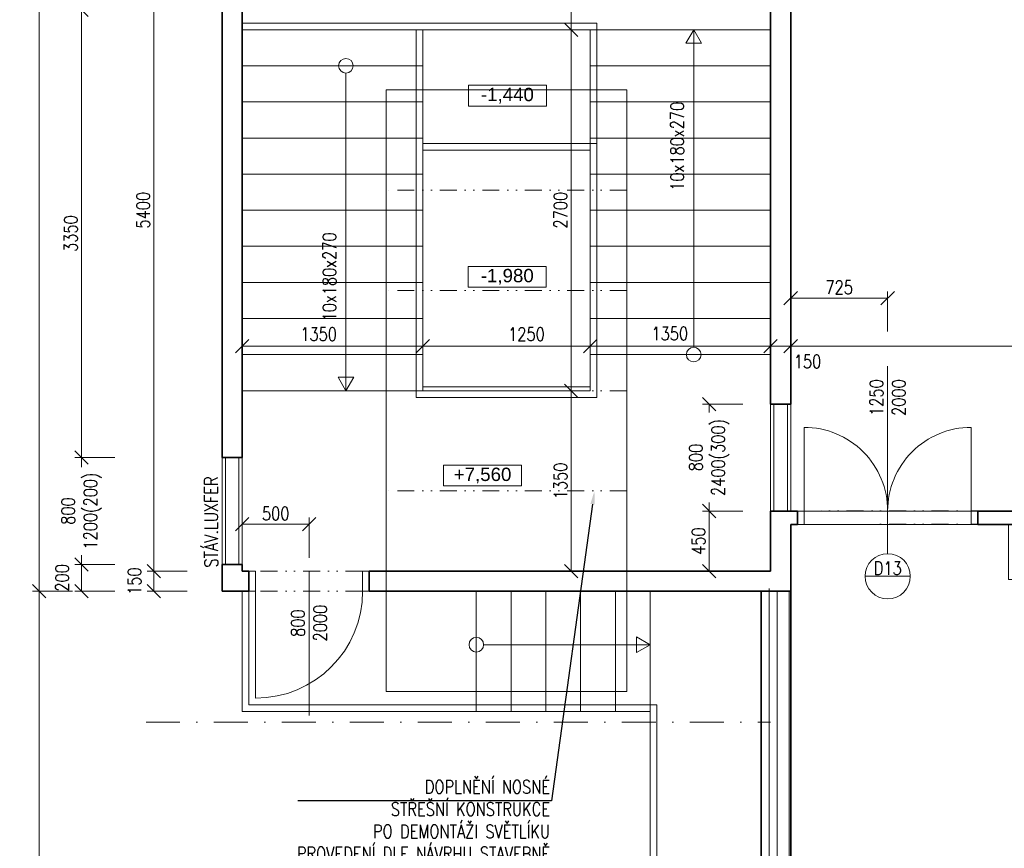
# Model space of a CAD drawing. Header units: millimetres. Extents: x -485339 to 350584, y -1189936 to 0.
# Tile 95 of 256: x -76119 to -68758, y -1149359 to -1143161. Entities that reach past the tile are written whole.
import ezdxf
from ezdxf import colors
from ezdxf.entities.mleader import LeaderData, LeaderLine
from ezdxf.enums import TextEntityAlignment as Align
from ezdxf.math import Vec2, Vec3

# ---------------------------------------------------------------- set-up
doc = ezdxf.new("R2010")
doc.units = ezdxf.units.MM
doc.header["$LTSCALE"] = 10
doc.linetypes.add('DASHDOT', pattern=[25.4, 12.7, -6.35, 0, -6.35])
doc.linetypes.add('DĚLICÍ2', pattern=[15.875, 6.35, -3.175, 0, -3.175, 0, -3.175])
doc.layers.get('Defpoints').update_dxf_attribs({"color": 201})
for name, color, linetype, lineweight in [('N_dveře', 10, 'Continuous', 18), ('N_popis', 10, 'Continuous', 18), ('N_popis_otvory', 10, 'Continuous', 18), ('N_čáry_nad', 10, 'DĚLICÍ2', 18), ('N_čáry_obrys', 10, 'Continuous', 35), ('N_čáry_obv.plášt', 212, 'Continuous', 18), ('N_čáry_obv.plášt_obrys', 212, 'Continuous', 35), ('N_čáry_plné', 10, 'Continuous', 18), ('St__otvory_dveře', 40, 'Continuous', 18), ('St_ker_obklad', 250, 'DASHDOT', 35), ('St_kóty', 132, 'Continuous', 18), ('St_otvory_okna', 40, 'Continuous', 18), ('St_popis', 250, 'Continuous', 18), ('St_popis_otvory', 40, 'Continuous', 18), ('St_čáry_obrys', 5, 'Continuous', 35), ('St_čáry_osy', 250, 'DASHDOT', 18), ('St_čáry_plné', 250, 'Continuous', 18)]:
    doc.layers.add(name, color=color, linetype=linetype, lineweight=lineweight)
doc.layers.add('St_plocha_místn', color=140, linetype='Continuous', lineweight=18, plot=False)
doc.styles.add('1_50', font='arial.ttf', dxfattribs={"height": 100})
doc.styles.get("Standard").update_dxf_attribs({"font": 'simplex.shx', "width": 0.8})
doc.linetypes.add('ZIGZAG', pattern='A,0.00254,-5.08,[131,ltypeshp.shx,S=5.08,R=0,X=-5.08,Y=0],-10.16,[131,ltypeshp.shx,S=5.08,R=180,X=5.08,Y=0],-5.08', length=20.32254)
doc.dimstyles.new('stavebníM50 vnitřní', dxfattribs={"dimtxt": 100, "dimasz": 100, "dimexe": 50, "dimexo": 100, "dimgap": 30, "dimtad": 1, "dimdec": 0, "dimtxsty": 'Standard', "dimblk": 'OBLIQUE', "dimcen": 2.5, "dimclrd": 256, "dimclre": 256, "dimclrt": 256, "dimadec": 0, "dimazin": 0, "dimtfac": 1, "dimtdec": 0, "dimtmove": 2, "dimatfit": 2, "dimldrblk": 'OBLIQUE', "dimfxl": 250, "dimfxlon": 1, "dimlwd": -1, "dimlwe": -1, "dimarcsym": 0})

# ---------------------------------------------------------------- blocks, each defined once
blk = doc.blocks.new('G$CCBB459BE')
at = {"layer": 'St__otvory_dveře', "color": 0, "ltscale": 2}
for points in [[(50, 100.8), (50, 725.8)], [(1300, 100.8), (1300, 725.8)]]:
    blk.add_lwpolyline(points, dxfattribs=at)
at = {"layer": 'St__otvory_dveře', "ltscale": 2}
for points in [[(50, 100), (0, 100), (0, 0), (50, 0)], [(1350, 100.8), (1300, 100.8), (1300, 0.8), (1350, 0.8)]]:
    blk.add_lwpolyline(points, close=True, dxfattribs=at)
at = {"layer": 'St__otvory_dveře', "linetype": 'DĚLICÍ2', "ltscale": 2}
for points in [[(50, 100), (1300, 100.8)], [(50, 0), (1300, 0.8)]]:
    blk.add_lwpolyline(points, dxfattribs=at)
at = {"layer": 'St__otvory_dveře', "color": 0, "ltscale": 2}
for centre, start, end in [((50, 100.8), 359.96305, 90), ((1300, 100.8), 90, 180.03695)]:
    blk.add_arc(centre, 625, start, end, dxfattribs=at)
blk = doc.blocks.new('G$CD3821618')
at = {"layer": 'St__otvory_dveře', "ltscale": 2}
for points in [[(-150, -50), (-150, 0), (0, 0), (0, -50)], [(-150.8, -900), (-150.8, -850), (-0.8, -850), (-0.8, -900)]]:
    blk.add_lwpolyline(points, close=True, dxfattribs=at)
at = {"layer": 'St__otvory_dveře', "linetype": 'DĚLICÍ2', "ltscale": 2}
for points in [[(-150, -50), (-150.8, -850)], [(0, -50), (-0.8, -850)]]:
    blk.add_lwpolyline(points, dxfattribs=at)
at = {"layer": 'St__otvory_dveře', "ltscale": 2}
blk.add_lwpolyline([(-150.8, -850), (-950.8, -850)], dxfattribs=at)
blk.add_arc((-150.8, -850), 800, 90, 180, dxfattribs=at)
blk = doc.blocks.new('_OBLIQUE')
at = {"color": 0, "linetype": 'ByBlock'}
blk.add_line((-0.5, -0.5), (0.5, 0.5), dxfattribs=at)
blk = doc.blocks.new('*D6569')
at = {"layer": 'Defpoints', "color": 0}
for p in [(-74604.9, -1143086.2), (-75656.6, -1146436.6), (-74604.9, -1146436.6)]:
    blk.add_point(p, dxfattribs=at)
at = {"layer": 'St_kóty'}
for p, q in [((-75406.6, -1143086.2), (-75706.6, -1143086.2)), ((-75656.6, -1143086.2), (-75656.6, -1146436.6)), ((-75406.6, -1146436.6), (-75706.6, -1146436.6))]:
    blk.add_line(p, q, dxfattribs=at)
at = {"layer": 'St_kóty', "linetype": 'ByBlock', "xscale": 100, "yscale": 100, "zscale": 100}
for p, rotation in [((-75656.6, -1143086.2), 90), ((-75656.6, -1146436.6), 270)]:
    blk.add_blockref('_OBLIQUE', p, dxfattribs=dict(at, rotation=rotation))
at = {"layer": 'St_kóty', "insert": (-75736.6, -1144761.4), "char_height": 100, "attachment_point": 5, "rotation": 90}
blk.add_mtext('3350', dxfattribs=at)
blk = doc.blocks.new('*D6570')
at = {"layer": 'Defpoints', "color": 0}
for p in [(-74604.9, -1146436.6), (-75656.6, -1147236.6), (-74604.9, -1147236.6)]:
    blk.add_point(p, dxfattribs=at)
at = {"layer": 'St_kóty'}
for p, q in [((-75406.6, -1146436.6), (-75706.6, -1146436.6)), ((-75656.6, -1146436.6), (-75656.6, -1146507.5)), ((-75656.6, -1147236.6), (-75656.6, -1147165.6)), ((-75406.6, -1147236.6), (-75706.6, -1147236.6))]:
    blk.add_line(p, q, dxfattribs=at)
at = {"layer": 'St_kóty', "linetype": 'ByBlock', "xscale": 100, "yscale": 100, "zscale": 100}
for p, rotation in [((-75656.6, -1146436.6), 90), ((-75656.6, -1147236.6), 270)]:
    blk.add_blockref('_OBLIQUE', p, dxfattribs=dict(at, rotation=rotation))
at = {"layer": 'St_kóty', "insert": (-75656.6, -1146836.6), "char_height": 100, "attachment_point": 5, "rotation": 90}
blk.add_mtext('800\\P1200(200)', dxfattribs=at)
blk = doc.blocks.new('*D6571')
at = {"layer": 'Defpoints', "color": 0}
for p in [(-74604.9, -1147236.6), (-75656.6, -1147436.2), (-74604.9, -1147436.2)]:
    blk.add_point(p, dxfattribs=at)
at = {"layer": 'St_kóty'}
for p, q in [((-75406.6, -1147236.6), (-75706.6, -1147236.6)), ((-75656.6, -1147236.6), (-75656.6, -1147436.2)), ((-75406.6, -1147436.2), (-75706.6, -1147436.2))]:
    blk.add_line(p, q, dxfattribs=at)
at = {"layer": 'St_kóty', "linetype": 'ByBlock', "xscale": 100, "yscale": 100, "zscale": 100}
for p, rotation in [((-75656.6, -1147236.6), 90), ((-75656.6, -1147436.2), 270)]:
    blk.add_blockref('_OBLIQUE', p, dxfattribs=dict(at, rotation=rotation))
at = {"layer": 'St_kóty', "insert": (-75801.6, -1147336.4), "char_height": 100, "attachment_point": 5, "rotation": 90}
blk.add_mtext('200', dxfattribs=at)
blk = doc.blocks.new('*D6577')
at = {"layer": 'Defpoints', "color": 0}
for p in [(-74604.9, -1141886.2), (-75115.5, -1147286.2), (-74454.9, -1147286.2)]:
    blk.add_point(p, dxfattribs=at)
at = {"layer": 'St_kóty'}
for p, q in [((-74865.5, -1141886.2), (-75165.5, -1141886.2)), ((-75115.5, -1141886.2), (-75115.5, -1147286.2)), ((-74865.5, -1147286.2), (-75165.5, -1147286.2))]:
    blk.add_line(p, q, dxfattribs=at)
at = {"layer": 'St_kóty', "linetype": 'ByBlock', "xscale": 100, "yscale": 100, "zscale": 100}
for p, rotation in [((-75115.5, -1141886.2), 90), ((-75115.5, -1147286.2), 270)]:
    blk.add_blockref('_OBLIQUE', p, dxfattribs=dict(at, rotation=rotation))
at = {"layer": 'St_kóty', "insert": (-75195.5, -1144586.2), "char_height": 100, "attachment_point": 5, "rotation": 90}
blk.add_mtext('5400', dxfattribs=at)
blk = doc.blocks.new('*D6578')
at = {"layer": 'Defpoints', "color": 0}
for p in [(-74454.9, -1147286.2), (-75115.5, -1147436.2), (-74604.9, -1147436.2)]:
    blk.add_point(p, dxfattribs=at)
at = {"layer": 'St_kóty'}
for p, q in [((-74865.5, -1147286.2), (-75165.5, -1147286.2)), ((-75115.5, -1147286.2), (-75115.5, -1147436.2)), ((-74865.5, -1147436.2), (-75165.5, -1147436.2))]:
    blk.add_line(p, q, dxfattribs=at)
at = {"layer": 'St_kóty', "linetype": 'ByBlock', "xscale": 100, "yscale": 100, "zscale": 100}
for p, rotation in [((-75115.5, -1147286.2), 90), ((-75115.5, -1147436.2), 270)]:
    blk.add_blockref('_OBLIQUE', p, dxfattribs=dict(at, rotation=rotation))
at = {"layer": 'St_kóty', "insert": (-75260.5, -1147361.2), "char_height": 100, "attachment_point": 5, "rotation": 90}
blk.add_mtext('150', dxfattribs=at)
blk = doc.blocks.new('*D6579')
at = {"layer": 'Defpoints', "color": 0}
for p in [(-74604.9, -1138456.2), (-75973, -1147436.2), (-74604.9, -1147436.2)]:
    blk.add_point(p, dxfattribs=at)
at = {"layer": 'St_kóty'}
for p, q in [((-75723, -1138456.2), (-76023, -1138456.2)), ((-75973, -1138456.2), (-75973, -1147436.2)), ((-75723, -1147436.2), (-76023, -1147436.2))]:
    blk.add_line(p, q, dxfattribs=at)
at = {"layer": 'St_kóty', "linetype": 'ByBlock', "xscale": 100, "yscale": 100, "zscale": 100}
for p, rotation in [((-75973, -1138456.2), 90), ((-75973, -1147436.2), 270)]:
    blk.add_blockref('_OBLIQUE', p, dxfattribs=dict(at, rotation=rotation))
at = {"layer": 'St_kóty', "insert": (-76053, -1142946.2), "char_height": 100, "attachment_point": 5, "rotation": 90}
blk.add_mtext('8980', dxfattribs=at)
blk = doc.blocks.new('*D6581')
at = {"layer": 'Defpoints', "color": 0}
for p in [(-70963.6, -1146036.2), (-70212.1, -1146036.2), (-70212.1, -1146836.2)]:
    blk.add_point(p, dxfattribs=at)
at = {"layer": 'St_kóty'}
for p, q in [((-70713.6, -1146036.2), (-71013.6, -1146036.2)), ((-70963.6, -1146036.2), (-70963.6, -1146099.5)), ((-70963.6, -1146836.2), (-70963.6, -1146772.8)), ((-70713.6, -1146836.2), (-71013.6, -1146836.2))]:
    blk.add_line(p, q, dxfattribs=at)
at = {"layer": 'St_kóty', "linetype": 'ByBlock', "xscale": 100, "yscale": 100, "zscale": 100}
for p, rotation in [((-70963.6, -1146036.2), 90), ((-70963.6, -1146836.2), 270)]:
    blk.add_blockref('_OBLIQUE', p, dxfattribs=dict(at, rotation=rotation))
at = {"layer": 'St_kóty', "insert": (-70963.6, -1146436.2), "char_height": 100, "attachment_point": 5, "rotation": 90}
blk.add_mtext('800\\P2400(300)', dxfattribs=at)
blk = doc.blocks.new('*D6582')
at = {"layer": 'Defpoints', "color": 0}
for p in [(-70504.9, -1146836.2), (-70963.6, -1147286.2), (-70504.9, -1147286.2)]:
    blk.add_point(p, dxfattribs=at)
at = {"layer": 'St_kóty'}
for p, q in [((-70713.6, -1146836.2), (-71013.6, -1146836.2)), ((-70963.6, -1146836.2), (-70963.6, -1147286.2)), ((-70713.6, -1147286.2), (-71013.6, -1147286.2))]:
    blk.add_line(p, q, dxfattribs=at)
at = {"layer": 'St_kóty', "linetype": 'ByBlock', "xscale": 100, "yscale": 100, "zscale": 100}
for p, rotation in [((-70963.6, -1146836.2), 90), ((-70963.6, -1147286.2), 270)]:
    blk.add_blockref('_OBLIQUE', p, dxfattribs=dict(at, rotation=rotation))
at = {"layer": 'St_kóty', "insert": (-71043.6, -1147061.2), "char_height": 100, "attachment_point": 5, "rotation": 90}
blk.add_mtext('450', dxfattribs=at)
blk = doc.blocks.new('*D6589')
at = {"layer": 'Defpoints', "color": 0}
for p in [(-73104.9, -1145602.1), (-73104.9, -1145936.2), (-74454.9, -1147286.2)]:
    blk.add_point(p, dxfattribs=at)
at = {"layer": 'St_kóty'}
for p, q in [((-74454.9, -1145852.1), (-74454.9, -1145552.1)), ((-74454.9, -1145602.1), (-73104.9, -1145602.1)), ((-73104.9, -1145836.2), (-73104.9, -1145552.1))]:
    blk.add_line(p, q, dxfattribs=at)
at = {"layer": 'St_kóty', "linetype": 'ByBlock', "xscale": 100, "yscale": 100, "zscale": 100, "rotation": 180}
blk.add_blockref('_OBLIQUE', (-74454.9, -1145602.1), dxfattribs=at)
at = {"layer": 'St_kóty', "linetype": 'ByBlock', "xscale": 100, "yscale": 100, "zscale": 100}
blk.add_blockref('_OBLIQUE', (-73104.9, -1145602.1), dxfattribs=at)
at = {"layer": 'St_kóty', "insert": (-73883.6, -1145513.5), "char_height": 100, "attachment_point": 5}
blk.add_mtext('1350', dxfattribs=at)
blk = doc.blocks.new('*D6590')
at = {"layer": 'Defpoints', "color": 0}
for p in [(-71854.9, -1145602.1), (-71854.9, -1145906.2), (-73104.9, -1145936.2)]:
    blk.add_point(p, dxfattribs=at)
at = {"layer": 'St_kóty'}
for p, q in [((-73104.9, -1145836.2), (-73104.9, -1145552.1)), ((-73104.9, -1145602.1), (-71854.9, -1145602.1)), ((-71854.9, -1145806.2), (-71854.9, -1145552.1))]:
    blk.add_line(p, q, dxfattribs=at)
at = {"layer": 'St_kóty', "linetype": 'ByBlock', "xscale": 100, "yscale": 100, "zscale": 100, "rotation": 180}
blk.add_blockref('_OBLIQUE', (-73104.9, -1145602.1), dxfattribs=at)
at = {"layer": 'St_kóty', "linetype": 'ByBlock', "xscale": 100, "yscale": 100, "zscale": 100}
blk.add_blockref('_OBLIQUE', (-71854.9, -1145602.1), dxfattribs=at)
at = {"layer": 'St_kóty', "insert": (-72330.2, -1145513.6), "char_height": 100, "attachment_point": 5}
blk.add_mtext('1250', dxfattribs=at)
blk = doc.blocks.new('*D6591')
at = {"layer": 'Defpoints', "color": 0}
for p in [(-70504.9, -1145602.1), (-71854.9, -1145906.2), (-70504.9, -1146036.2)]:
    blk.add_point(p, dxfattribs=at)
at = {"layer": 'St_kóty'}
for p, q in [((-71854.9, -1145806.2), (-71854.9, -1145552.1)), ((-71854.9, -1145602.1), (-70504.9, -1145602.1)), ((-70504.9, -1145852.1), (-70504.9, -1145552.1))]:
    blk.add_line(p, q, dxfattribs=at)
at = {"layer": 'St_kóty', "linetype": 'ByBlock', "xscale": 100, "yscale": 100, "zscale": 100, "rotation": 180}
blk.add_blockref('_OBLIQUE', (-71854.9, -1145602.1), dxfattribs=at)
at = {"layer": 'St_kóty', "linetype": 'ByBlock', "xscale": 100, "yscale": 100, "zscale": 100}
blk.add_blockref('_OBLIQUE', (-70504.9, -1145602.1), dxfattribs=at)
at = {"layer": 'St_kóty', "insert": (-71258.9, -1145509.2), "char_height": 100, "attachment_point": 5}
blk.add_mtext('1350', dxfattribs=at)
blk = doc.blocks.new('*D6592')
at = {"layer": 'Defpoints', "color": 0}
for p in [(-72004.9, -1145936.2), (-71995.6, -1145936.2), (-72004.9, -1147286.2)]:
    blk.add_point(p, dxfattribs=at)
at = {"layer": 'St_kóty'}
for p, q in [((-71995.6, -1145936.2), (-71945.6, -1145936.2)), ((-71995.6, -1147286.2), (-71995.6, -1145936.2)), ((-71995.6, -1147286.2), (-71945.6, -1147286.2))]:
    blk.add_line(p, q, dxfattribs=at)
at = {"layer": 'St_kóty', "linetype": 'ByBlock', "xscale": 100, "yscale": 100, "zscale": 100}
for p, rotation in [((-71995.6, -1145936.2), 90), ((-71995.6, -1147286.2), 270)]:
    blk.add_blockref('_OBLIQUE', p, dxfattribs=dict(at, rotation=rotation))
at = {"layer": 'St_kóty', "insert": (-72075.6, -1146611.2), "char_height": 100, "attachment_point": 5, "rotation": 90}
blk.add_mtext('1350', dxfattribs=at)
blk = doc.blocks.new('*D6593')
at = {"layer": 'Defpoints', "color": 0}
for p in [(-71995.6, -1143236.2), (-71854.9, -1143236.2), (-72004.9, -1145936.2)]:
    blk.add_point(p, dxfattribs=at)
at = {"layer": 'St_kóty'}
for p, q in [((-71954.9, -1143236.2), (-72045.6, -1143236.2)), ((-71995.6, -1145936.2), (-71995.6, -1143236.2)), ((-71995.6, -1145936.2), (-71945.6, -1145936.2))]:
    blk.add_line(p, q, dxfattribs=at)
at = {"layer": 'St_kóty', "linetype": 'ByBlock', "xscale": 100, "yscale": 100, "zscale": 100}
for p, rotation in [((-71995.6, -1143236.2), 90), ((-71995.6, -1145936.2), 270)]:
    blk.add_blockref('_OBLIQUE', p, dxfattribs=dict(at, rotation=rotation))
at = {"layer": 'St_kóty', "insert": (-72075.6, -1144586.2), "char_height": 100, "attachment_point": 5, "rotation": 90}
blk.add_mtext('2700', dxfattribs=at)
blk = doc.blocks.new('*D6594')
at = {"layer": 'Defpoints', "color": 0}
for p in [(-71995.6, -1141886.2), (-71854.9, -1141886.2), (-71854.9, -1143236.2)]:
    blk.add_point(p, dxfattribs=at)
at = {"layer": 'St_kóty'}
for p, q in [((-71954.9, -1141886.2), (-72045.6, -1141886.2)), ((-71995.6, -1143236.2), (-71995.6, -1141886.2)), ((-71954.9, -1143236.2), (-72045.6, -1143236.2))]:
    blk.add_line(p, q, dxfattribs=at)
at = {"layer": 'St_kóty', "linetype": 'ByBlock', "xscale": 100, "yscale": 100, "zscale": 100}
for p, rotation in [((-71995.6, -1141886.2), 90), ((-71995.6, -1143236.2), 270)]:
    blk.add_blockref('_OBLIQUE', p, dxfattribs=dict(at, rotation=rotation))
at = {"layer": 'St_kóty', "insert": (-72075.6, -1142561.2), "char_height": 100, "attachment_point": 5, "rotation": 90}
blk.add_mtext('1350', dxfattribs=at)
blk = doc.blocks.new('*D6603')
at = {"layer": 'Defpoints', "color": 0}
for p in [(-70504.9, -1145396.2), (-70354.9, -1145396.2), (-70354.9, -1145602.1)]:
    blk.add_point(p, dxfattribs=at)
at = {"layer": 'St_kóty'}
for p, q in [((-70504.9, -1145496.2), (-70504.9, -1145652.1)), ((-70354.9, -1145496.2), (-70354.9, -1145652.1)), ((-70504.9, -1145602.1), (-70354.9, -1145602.1))]:
    blk.add_line(p, q, dxfattribs=at)
at = {"layer": 'St_kóty', "linetype": 'ByBlock', "xscale": 100, "yscale": 100, "zscale": 100, "rotation": 180}
blk.add_blockref('_OBLIQUE', (-70504.9, -1145602.1), dxfattribs=at)
at = {"layer": 'St_kóty', "linetype": 'ByBlock', "xscale": 100, "yscale": 100, "zscale": 100}
blk.add_blockref('_OBLIQUE', (-70354.9, -1145602.1), dxfattribs=at)
at = {"layer": 'St_kóty', "insert": (-70229.2, -1145718.3), "char_height": 100, "attachment_point": 5}
blk.add_mtext('150', dxfattribs=at)
blk = doc.blocks.new('*D6604')
at = {"layer": 'Defpoints', "color": 0}
for p in [(-70354.9, -1145396.2), (-66124.9, -1145602.1), (-66124.9, -1146836.2)]:
    blk.add_point(p, dxfattribs=at)
at = {"layer": 'St_kóty'}
for p, q in [((-70354.9, -1145496.2), (-70354.9, -1145652.1)), ((-70354.9, -1145602.1), (-66124.9, -1145602.1)), ((-66124.9, -1145852.1), (-66124.9, -1145552.1))]:
    blk.add_line(p, q, dxfattribs=at)
at = {"layer": 'St_kóty', "linetype": 'ByBlock', "xscale": 100, "yscale": 100, "zscale": 100, "rotation": 180}
blk.add_blockref('_OBLIQUE', (-70354.9, -1145602.1), dxfattribs=at)
at = {"layer": 'St_kóty', "linetype": 'ByBlock', "xscale": 100, "yscale": 100, "zscale": 100}
blk.add_blockref('_OBLIQUE', (-66124.9, -1145602.1), dxfattribs=at)
at = {"layer": 'St_kóty', "insert": (-68239.9, -1145522.1), "char_height": 100, "attachment_point": 5}
blk.add_mtext('4230', dxfattribs=at)
blk = doc.blocks.new('*D6625')
at = {"layer": 'Defpoints', "color": 0}
for p in [(-69629.9, -1145243.2), (-70354.9, -1146036.2), (-69629.9, -1146273.2)]:
    blk.add_point(p, dxfattribs=at)
at = {"layer": 'St_kóty'}
for p, q in [((-70354.9, -1145493.2), (-70354.9, -1145193.2)), ((-70354.9, -1145243.2), (-69629.9, -1145243.2)), ((-69629.9, -1145493.2), (-69629.9, -1145193.2))]:
    blk.add_line(p, q, dxfattribs=at)
at = {"layer": 'St_kóty', "linetype": 'ByBlock', "xscale": 100, "yscale": 100, "zscale": 100, "rotation": 180}
blk.add_blockref('_OBLIQUE', (-70354.9, -1145243.2), dxfattribs=at)
at = {"layer": 'St_kóty', "linetype": 'ByBlock', "xscale": 100, "yscale": 100, "zscale": 100}
blk.add_blockref('_OBLIQUE', (-69629.9, -1145243.2), dxfattribs=at)
at = {"layer": 'St_kóty', "insert": (-69992.4, -1145163.2), "char_height": 100, "attachment_point": 5}
blk.add_mtext('725', dxfattribs=at)
blk = doc.blocks.new('*D6626')
at = {"layer": 'Defpoints', "color": 0}
for p in [(-75973, -1147436.2), (-70504.9, -1147436.2), (-70504.9, -1157116.2)]:
    blk.add_point(p, dxfattribs=at)
at = {"layer": 'St_kóty'}
for p, q in [((-75723, -1147436.2), (-76023, -1147436.2)), ((-75973, -1157116.2), (-75973, -1147436.2)), ((-75723, -1157116.2), (-76023, -1157116.2))]:
    blk.add_line(p, q, dxfattribs=at)
at = {"layer": 'St_kóty', "linetype": 'ByBlock', "xscale": 100, "yscale": 100, "zscale": 100}
for p, rotation in [((-75973, -1147436.2), 90), ((-75973, -1157116.2), 270)]:
    blk.add_blockref('_OBLIQUE', p, dxfattribs=dict(at, rotation=rotation))
at = {"layer": 'St_kóty', "insert": (-76053, -1152276.2), "char_height": 100, "attachment_point": 5, "rotation": 90}
blk.add_mtext('9680', dxfattribs=at)
blk = doc.blocks.new('*D6627')
at = {"layer": 'Defpoints', "color": 0}
for p in [(-74454.9, -1146836.6), (-73954.9, -1146935.4), (-73954.9, -1147285.7)]:
    blk.add_point(p, dxfattribs=at)
at = {"layer": 'St_kóty'}
for p, q in [((-74454.9, -1146935.4), (-74454.9, -1146985.4)), ((-74454.9, -1146935.4), (-73954.9, -1146935.4)), ((-73954.9, -1147185.4), (-73954.9, -1146885.4))]:
    blk.add_line(p, q, dxfattribs=at)
at = {"layer": 'St_kóty', "linetype": 'ByBlock', "xscale": 100, "yscale": 100, "zscale": 100, "rotation": 180}
blk.add_blockref('_OBLIQUE', (-74454.9, -1146935.4), dxfattribs=at)
at = {"layer": 'St_kóty', "linetype": 'ByBlock', "xscale": 100, "yscale": 100, "zscale": 100}
blk.add_blockref('_OBLIQUE', (-73954.9, -1146935.4), dxfattribs=at)
at = {"layer": 'St_kóty', "insert": (-74204.9, -1146855.4), "char_height": 100, "attachment_point": 5}
blk.add_mtext('500', dxfattribs=at)

msp = doc.modelspace()

# ---------------------------------------------------------------- linework, layer by layer
at = {"layer": 'N_popis_otvory'}
msp.add_lwpolyline([(-69629.9, -1147155.3), (-69629.9, -1145754)], dxfattribs=at)
msp.add_circle((-69629.4, -1147324.3), 169, dxfattribs=at)
at = {"layer": 'N_čáry_nad', "ltscale": 2}
for points in [[(-71579.9, -1144436.2), (-73379.9, -1144436.2)], [(-71579.9, -1145186.2), (-73379.9, -1145186.2)], [(-71579.9, -1145936.2), (-73379.9, -1145936.2)], [(-71579.9, -1146686.2), (-73379.9, -1146686.2)], [(-71579.9, -1147436.2), (-73379.9, -1147436.2)]]:
    msp.add_lwpolyline(points, dxfattribs=at)
at = {"layer": 'N_čáry_obrys'}
msp.add_lwpolyline([(-70354.9, -1152793.7), (-70354.9, -1147436.2)], dxfattribs=at)
at = {"layer": 'N_čáry_obv.plášt', "linetype": 'ZIGZAG'}
msp.add_line((-70514.9, -1156416.2), (-70514.9, -1147416.2), dxfattribs=at)
at = {"layer": 'N_čáry_obv.plášt', "ltscale": 2}
msp.add_line((-70454.9, -1156416.2), (-70454.9, -1147436.2), dxfattribs=at)
at = {"layer": 'N_čáry_obv.plášt'}
msp.add_lwpolyline([(-70574.9, -1147436.2), (-70574.9, -1156416.2)], dxfattribs=at)
at = {"layer": 'N_čáry_obv.plášt_obrys'}
msp.add_line((-70575.6, -1156416.2), (-70574.9, -1147436.2), dxfattribs=at)
at = {"layer": 'N_čáry_plné'}
msp.add_lwpolyline([(-69798.4, -1147324.3), (-69460.4, -1147324.3)], dxfattribs=at)
at = {"layer": 'N_čáry_plné', "ltscale": 2}
msp.add_lwpolyline([(-70367.4, -1152806.2), (-70367.4, -1147436.2)], dxfattribs=at)
at = {"layer": 'St_kóty'}
for points in [[(-72180.9, -1143807.5), (-72764.2, -1143807.5), (-72764.2, -1143652.2), (-72180.9, -1143652.2)], [(-72181.9, -1145162.1), (-72765.2, -1145162.1), (-72765.2, -1145006.8), (-72181.9, -1145006.8)], [(-72366.7, -1146648.8), (-72950, -1146648.8), (-72950, -1146493.5), (-72366.7, -1146493.5)]]:
    msp.add_lwpolyline(points, close=True, dxfattribs=at)
at = {"layer": 'St_otvory_okna', "ltscale": 2}
for points in [[(-70479.9, -1146836.2), (-70479.9, -1146036.2)], [(-70379.9, -1146836.2), (-70379.9, -1146036.2)], [(-74579.9, -1147236.6), (-74579.9, -1146436.6)], [(-74479.9, -1147236.6), (-74479.9, -1146436.6)]]:
    msp.add_lwpolyline(points, dxfattribs=at)
at = {"layer": 'St_plocha_místn'}
for points in [[(-66124.9, -1146836.2), (-70354.9, -1146836.2), (-70354.9, -1141866.2), (-66124.9, -1141866.2)], [(-70291.9, -1156903.2), (-59936.3, -1156903.2), (-59936.3, -1147348.7), (-68726.6, -1147348.7), (-68726.6, -1146936.2), (-70354.9, -1146936.2), (-70354.9, -1152793.7), (-70291.9, -1152793.7)]]:
    msp.add_lwpolyline(points, close=True, dxfattribs=at)
at = {"layer": 'St_popis_otvory'}
msp.add_lwpolyline([(-73954.9, -1148367), (-73954.9, -1147285.7)], dxfattribs=at)
at = {"layer": 'St_čáry_obrys', "ltscale": 2}
for points in [[(-74604.9, -1143086.2), (-74604.9, -1146436.6)], [(-74454.9, -1146436.6), (-74454.9, -1143086.2)], [(-70504.9, -1143061.2), (-70504.9, -1146036.2)], [(-70354.9, -1143061.2), (-70354.9, -1146036.2)], [(-66124.9, -1143916.2), (-66124.9, -1146836.2), (-68954.9, -1146836.2)], [(-70354.9, -1146036.2), (-70504.9, -1146036.2)], [(-74454.9, -1146436.6), (-74604.9, -1146436.6)], [(-70504.9, -1146836.2), (-70504.9, -1147286.2)], [(-70304.9, -1146836.2), (-70504.9, -1146836.2)], [(-70304.9, -1146836.2), (-70304.9, -1146936.2)], [(-68954.9, -1146836.2), (-68954.9, -1146936.2)], [(-70354.9, -1146936.2), (-70354.9, -1146936.2)], [(-70354.9, -1147436.2), (-70354.9, -1146936.2)], [(-70304.9, -1146936.2), (-70354.9, -1146936.2)], [(-59936.3, -1146936.2), (-68954.9, -1146936.2)], [(-74604.9, -1147236.6), (-74604.9, -1147436.2)], [(-74454.9, -1147236.6), (-74604.9, -1147236.6)], [(-74454.9, -1147286.2), (-74454.9, -1147236.6)], [(-74404.9, -1147286.2), (-74454.9, -1147286.2)], [(-74404.9, -1147436.2), (-74404.9, -1147286.2)], [(-70504.9, -1147286.2), (-73504.9, -1147286.2)], [(-73504.9, -1147436.2), (-73504.9, -1147286.2)], [(-74404.9, -1147436.2), (-74604.9, -1147436.2)], [(-70354.9, -1147436.2), (-73504.9, -1147436.2)]]:
    msp.add_lwpolyline(points, dxfattribs=at)
at = {"layer": 'St_čáry_osy', "linetype": 'ByBlock', "ltscale": 2}
msp.add_lwpolyline([(-73379.9, -1148186.2), (-71579.9, -1148186.2), (-71579.9, -1143686.2), (-73379.9, -1143686.2)], close=True, dxfattribs=at)
at = {"layer": 'St_čáry_osy', "ltscale": 2}
msp.add_lwpolyline([(-75174.3, -1148416.2), (-70504.9, -1148416.2)], dxfattribs=at)
at = {"layer": 'St_čáry_plné', "ltscale": 2}
for points in [[(-71804.9, -1143186.2), (-74454.9, -1143186.2)], [(-71804.9, -1143186.2), (-71804.9, -1145986.2)], [(-70504.9, -1143236.2), (-74454.9, -1143236.2)], [(-73154.9, -1143236.2), (-73154.9, -1145986.2)], [(-73104.9, -1143236.2), (-73104.9, -1145936.2)], [(-71854.9, -1143236.2), (-71854.9, -1145936.2)], [(-71079.9, -1145611.6), (-71079.9, -1143236.2)], [(-73104.9, -1143506.2), (-74454.9, -1143506.2)], [(-73679.9, -1143560.7), (-73679.9, -1145936.2)], [(-70504.9, -1143506.2), (-71854.9, -1143506.2)], [(-73104.9, -1143776.2), (-74454.9, -1143776.2)], [(-70504.9, -1143776.2), (-71854.9, -1143776.2)], [(-73104.9, -1144046.2), (-74454.9, -1144046.2)], [(-70504.9, -1144046.2), (-71854.9, -1144046.2)], [(-71804.9, -1144086.2), (-73104.9, -1144086.2)], [(-71854.9, -1144136.2), (-73104.9, -1144136.2)], [(-73104.9, -1144316.2), (-74454.9, -1144316.2)], [(-70504.9, -1144316.2), (-71854.9, -1144316.2)], [(-73104.9, -1144586.2), (-74454.9, -1144586.2)], [(-70504.9, -1144586.2), (-71854.9, -1144586.2)], [(-73104.9, -1144856.2), (-74454.9, -1144856.2)], [(-70504.9, -1144856.2), (-71854.9, -1144856.2)], [(-73104.9, -1145126.2), (-74454.9, -1145126.2)], [(-70504.9, -1145126.2), (-71854.9, -1145126.2)], [(-73104.9, -1145396.2), (-74454.9, -1145396.2)], [(-70504.9, -1145396.2), (-71854.9, -1145396.2)], [(-73104.9, -1145666.2), (-74454.9, -1145666.2)], [(-70504.9, -1145666.2), (-71854.9, -1145666.2)], [(-71854.9, -1145906.2), (-73104.9, -1145906.2)], [(-73104.9, -1145936.2), (-74454.9, -1145936.2)], [(-71804.9, -1145986.2), (-73154.9, -1145986.2)], [(-71854.9, -1145936.2), (-73104.9, -1145936.2)], [(-70504.9, -1146836.2), (-70504.9, -1146036.2)], [(-70354.9, -1146036.2), (-70354.9, -1146836.2)], [(-74604.9, -1147236.6), (-74604.9, -1146436.6)], [(-74454.9, -1146436.6), (-74454.9, -1147236.6)], [(-74454.9, -1148336.2), (-74454.9, -1147436.2)], [(-74404.9, -1148286.2), (-74404.9, -1147436.2)], [(-72704.9, -1148336.2), (-72704.9, -1147436.2)], [(-72444.9, -1148336.2), (-72444.9, -1147436.2)], [(-72184.9, -1148336.2), (-72184.9, -1147436.2)], [(-71924.9, -1148336.2), (-71924.9, -1147436.2)], [(-71664.9, -1148336.2), (-71664.9, -1147436.2)], [(-71404.9, -1148336.2), (-71404.9, -1147436.2)], [(-72650.3, -1147836.2), (-71404.9, -1147836.2)], [(-74454.9, -1148336.2), (-71404.9, -1148336.2), (-71404.9, -1155321.2), (-74360.1, -1155321.2)], [(-74404.9, -1148286.2), (-71354.9, -1148286.2), (-71354.9, -1155371.2), (-74360.1, -1155371.2)]]:
    msp.add_lwpolyline(points, dxfattribs=at)
for points in [[(-71079.9, -1143236.2), (-71138.5, -1143337.6), (-71021.3, -1143337.6)], [(-73679.9, -1145936.2), (-73738.5, -1145834.7), (-73621.3, -1145834.7)], [(-71404.9, -1147836.2), (-71506.3, -1147777.6), (-71506.3, -1147894.7)]]:
    msp.add_lwpolyline(points, close=True, dxfattribs=at)
for centre in [(-73679.9, -1143506.2), (-71079.9, -1145666.2), (-72704.9, -1147836.2)]:
    msp.add_circle(centre, 54.6, dxfattribs=at)

# ---------------------------------------------------------------- block references
at = {"layer": 'N_dveře', "ltscale": 2}
msp.add_blockref('G$CCBB459BE', (-70304.9, -1146936.2), dxfattribs=at)
at = {"layer": 'St_ker_obklad', "ltscale": 2, "xscale": -1, "rotation": 270}
msp.add_blockref('G$CD3821618', (-73504.9, -1147285.3), dxfattribs=at)

# ---------------------------------------------------------------- texts
at = {"layer": 'N_popis_otvory', "width": 0.8}
msp.add_text('D13', height=100, dxfattribs=at).set_placement((-69629.4, -1147264.4), align=Align.MIDDLE_CENTER)
at = {"layer": 'N_popis_otvory', "insert": (-69629.9, -1145987.7), "char_height": 100, "width": 1342.526, "attachment_point": 5, "rotation": 90}
msp.add_mtext('1250\\P2000', dxfattribs=at)
at = {"layer": 'St_kóty', "char_height": 100, "attachment_point": 5, "style": '1_50'}
for s, insert in [('-1,440', (-72472.6, -1143729.9)), ('-1,980', (-72473.6, -1145084.5)), ('+7,560', (-72658.3, -1146571.1))]:
    msp.add_mtext_dynamic_manual_height_columns(s, width=890.536, gutter_width=500, heights=[0], dxfattribs=dict(at, insert=insert))
at = {"layer": 'St_otvory_okna', "lineweight": 18, "width": 0.8}
msp.add_text('STÁV.LUXFER', height=100, rotation=90, dxfattribs=at).set_placement((-74636.2, -1147258.8))
at = {"layer": 'St_popis', "ltscale": 2, "width": 0.8}
for p in [(-71152.8, -1144440.5), (-73752.8, -1145417.5)]:
    msp.add_text('10x180x270', height=100, rotation=90, dxfattribs=at).set_placement(p)
at = {"layer": 'St_popis_otvory', "insert": (-73954.9, -1147674.6), "char_height": 100, "width": 1342.526, "attachment_point": 5, "rotation": 90}
msp.add_mtext('800\\P2000', dxfattribs=at)

# ---------------------------------------------------------------- dimensions: what is measured, and where the dimension line sits
at = {"layer": 'St_kóty'}
for base, p1, p2, picture, middle in [((-75973, -1147436.2), (-74604.9, -1138456.2), (-74604.9, -1147436.2), '*D6579', (-76053, -1142946.2)), ((-75115.5, -1147286.2), (-74604.9, -1141886.2), (-74454.9, -1147286.2), '*D6577', (-75195.5, -1144586.2)), ((-71995.6, -1141886.2), (-71854.9, -1143236.2), (-71854.9, -1141886.2), '*D6594', (-72075.6, -1142561.2)), ((-75656.6, -1146436.6), (-74604.9, -1143086.2), (-74604.9, -1146436.6), '*D6569', (-75736.6, -1144761.4)), ((-71995.6, -1143236.2), (-72004.9, -1145936.2), (-71854.9, -1143236.2), '*D6593', (-72075.6, -1144586.2)), ((-71995.6, -1145936.2), (-72004.9, -1147286.2), (-72004.9, -1145936.2), '*D6592', (-72075.6, -1146611.2)), ((-70963.6, -1147286.2), (-70504.9, -1146836.2), (-70504.9, -1147286.2), '*D6582', (-71043.6, -1147061.2)), ((-75656.6, -1147436.2), (-74604.9, -1147236.6), (-74604.9, -1147436.2), '*D6571', (-75801.6, -1147336.4)), ((-75115.5, -1147436.2), (-74454.9, -1147286.2), (-74604.9, -1147436.2), '*D6578', (-75260.5, -1147361.2)), ((-75973, -1147436.2), (-70504.9, -1157116.2), (-70504.9, -1147436.2), '*D6626', (-76053, -1152276.2))]:
    dim = msp.add_linear_dim(base=base, p1=p1, p2=p2, angle=90, dimstyle='stavebníM50 vnitřní', dxfattribs=at)
    dim.commit()
    dim.dimension.update_dxf_attribs({"geometry": picture, "text_midpoint": middle})
for base, p1, p2, picture, middle in [((-69629.9, -1145243.2), (-70354.9, -1146036.2), (-69629.9, -1146273.2), '*D6625', (-69992.4, -1145163.2)), ((-66124.9, -1145602.1), (-70354.9, -1145396.2), (-66124.9, -1146836.2), '*D6604', (-68239.9, -1145522.1)), ((-73954.9, -1146935.4), (-74454.9, -1146836.6), (-73954.9, -1147285.7), '*D6627', (-74204.9, -1146855.4))]:
    dim = msp.add_linear_dim(base=base, p1=p1, p2=p2, dimstyle='stavebníM50 vnitřní', dxfattribs=at)
    dim.commit()
    dim.dimension.update_dxf_attribs({"geometry": picture, "text_midpoint": middle})
for base, p1, p2, picture, middle in [((-70354.9, -1145602.1), (-70504.9, -1145396.2), (-70354.9, -1145396.2), '*D6603', (-70229.2, -1145718.3)), ((-73104.9, -1145602.1), (-74454.9, -1147286.2), (-73104.9, -1145936.2), '*D6589', (-73883.6, -1145513.5)), ((-71854.9, -1145602.1), (-73104.9, -1145936.2), (-71854.9, -1145906.2), '*D6590', (-72330.2, -1145513.6)), ((-70504.9, -1145602.1), (-71854.9, -1145906.2), (-70504.9, -1146036.2), '*D6591', (-71258.9, -1145509.2))]:
    dim = msp.add_linear_dim(base=base, p1=p1, p2=p2, dimstyle='stavebníM50 vnitřní', dxfattribs=at)
    dim.commit()
    dim.dimension.update_dxf_attribs({"geometry": picture, "text_midpoint": middle, "dimtype": 160})
for base, p1, p2, text, picture, middle in [((-70963.6, -1146036.2), (-70212.1, -1146836.2), (-70212.1, -1146036.2), '<>\\P2400(300)', '*D6581', (-70963.6, -1146436.2)), ((-75656.6, -1147236.6), (-74604.9, -1146436.6), (-74604.9, -1147236.6), '<>\\P1200(200)', '*D6570', (-75656.6, -1146836.6))]:
    dim = msp.add_linear_dim(base=base, p1=p1, p2=p2, angle=90, text=text, dimstyle='stavebníM50 vnitřní', override={"dimtxsty": 'Standard'}, dxfattribs=at)
    dim.commit()
    dim.dimension.update_dxf_attribs({"geometry": picture, "text_midpoint": middle, "dimtype": 160})

# ---------------------------------------------------------------- leaders
at = {"layer": 'N_popis'}
ml = msp.add_multileader_mtext('Standard', dxfattribs=at)
ml.set_content('DOPLNĚNÍ NOSNÉ \\PSTŘEŠNÍ KONSTRUKCE \\PPO DEMONTÁŽI SVĚTLÍKU\\PPROVEDENÍ DLE NÁVRHU STAVEBNĚ \\PKONSTRUKČNÍ ČÁSTI')
ml.set_leader_properties()
ml.build(insert=Vec2(0, 0))
ml.multileader.update_dxf_attribs({"text_left_attachment_type": 6, "text_right_attachment_type": 6, "arrow_head_size": 100})
ctx = ml.context
ctx.base_point, ctx.char_height, ctx.arrow_head_size, ctx.plane_origin = Vec3(-74331.4, -1149003.5), 100, 100, Vec3(-71365.8, -1148162.5)
ctx.left_attachment, ctx.right_attachment, ctx.text_align_type = 6, 6, 2
notes = []
notes.append((ctx, [(0, (1, 1, 0), (-72144.1, -1149003.5), (-1, 0), 8, [(0, [(-71822, -1146686.2)], 0, [])])]))
ctx.mtext.insert, ctx.mtext.alignment, ctx.mtext.flow_direction = Vec3(-72154.1, -1148849.2), 3, 5
for ctx, leaders in notes:
    for number, flags, end, landing, length, lines in leaders:
        leader = LeaderData()
        leader.index, (leader.has_last_leader_line, leader.has_dogleg_vector, leader.attachment_direction) = number, flags
        leader.last_leader_point, leader.dogleg_vector, leader.dogleg_length = Vec3(end), Vec3(landing), length
        for number, points, colour, breaks in lines:
            line = LeaderLine()
            line.index, line.vertices, line.color, line.breaks = number, Vec3.list(points), colors.encode_raw_color(colour), breaks
            leader.lines.append(line)
        ctx.leaders.append(leader)

doc.saveas('drawing.dxf')
